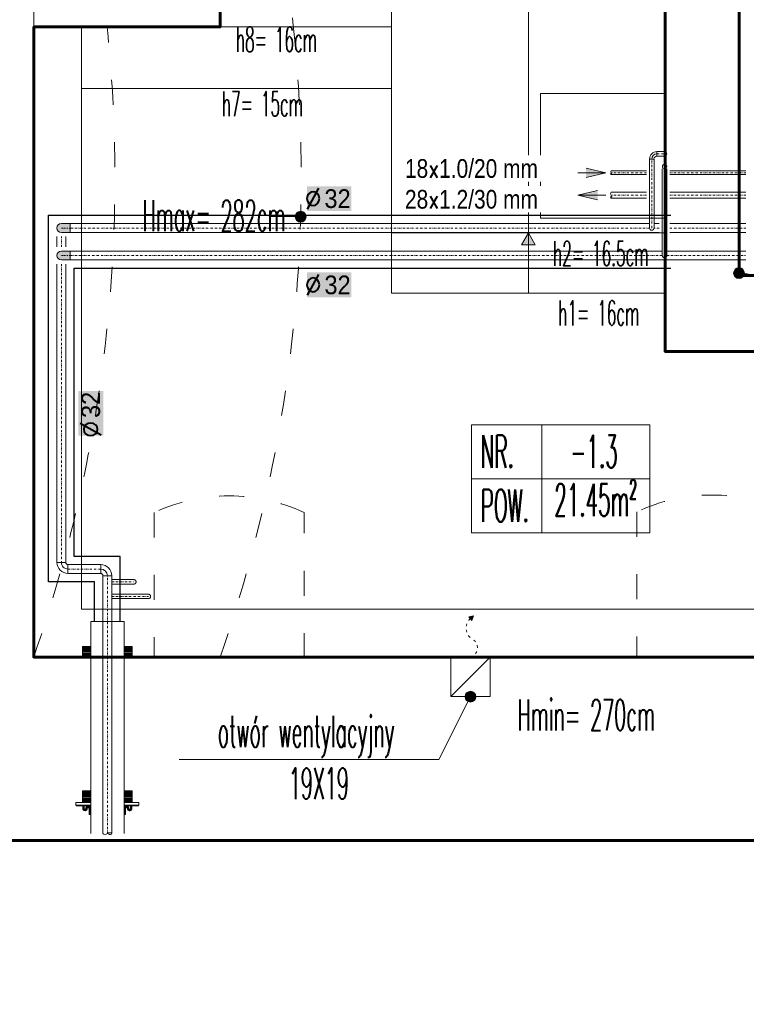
# Model space of a CAD drawing. Header units: millimetres. Extents: x -4784 to -1089, y 53657 to 55321.
# Tile 8 of 32: x -3030 to -2681, y 53662 to 54136. Entities that reach past the tile are written whole.
import ezdxf
from ezdxf.enums import TextEntityAlignment as Align
from ezdxf.lldxf.tags import DXFTag

# ---------------------------------------------------------------- set-up
doc = ezdxf.new("R2010")
doc.units = ezdxf.units.MM
for name, pattern in [('ACAD_ISO03W100', [30, 12, -18]), ('ACAD_ISO08W100', [36, 24, -3, 6, -3]), ('DASHDOT2', [0.5, 0.25, -0.125, 0, -0.125]), ('GCAD_ISO03W100', [30, 12, -18])]:
    doc.linetypes.add(name, pattern=pattern)
for name, color, linetype, lineweight in [('-- CO_opis', 11, 'Continuous', 0), ('-- CO_p', 51, 'Continuous', 9), ('-- CO_rury', 11, 'Continuous', 9), ('-- CO_z', 51, 'Continuous', 9), ('0.CIENKA', 7, 'Continuous', 5), ('0.GRUBA', 7, 'Continuous', 60), ('0.INSTALACJE ', 7, 'Continuous', 5), ('0.OPISY', 7, 'Continuous', 13), ('0.PRZERYWANA', 7, 'GCAD_ISO03W100', 5), ('0.WYMIARY', 7, 'Continuous', 5)]:
    doc.layers.add(name, color=color, linetype=linetype, lineweight=lineweight)
doc.layers.add('-- ramka', color=11, linetype='Continuous')
doc.layers.add('-- WODA', color=5, linetype='Continuous')
doc.styles.add('A', font='arial.ttf', dxfattribs={"width": 0.9})
doc.styles.add('R', font='romans.shx')
doc.styles.add('SIMPLEX', font='simplex.shx', dxfattribs={"width": 0.45, "height": 8})
tags = doc.linetypes.add('DASH', pattern=[15, 10, -5]).pattern_tags.tags
tags[6:7] = [DXFTag(74, 4), DXFTag(75, 0), DXFTag(340, '0'), DXFTag(46, 0.0), DXFTag(50, 0.0), DXFTag(44, 0.0), DXFTag(45, 0.0)]
tags[4:5] = [DXFTag(74, 4), DXFTag(75, 0), DXFTag(340, '0'), DXFTag(46, 0.0), DXFTag(50, 0.0), DXFTag(44, 0.0), DXFTag(45, 0.0)]

# ---------------------------------------------------------------- blocks, each defined once
blk = doc.blocks.new('-- fi_średnica_k')
blk.add_hatch(color=251).paths.add_polyline_path([(-21.4, 32), (-21.4, 8), (21.4, 8), (21.4, 32)])
at = {"insert": (-6.84, 20), "char_height": 20, "width": 56.2905, "attachment_point": 6, "style": 'R'}
blk.add_mtext('{\\C11;%%C}', dxfattribs=at)
at = {"color": 7, "style": 'A', "width": 0.9, "flags": 12}
blk.add_attdef('SR', text='', height=18, dxfattribs=at).set_placement((8.03, 20), align=Align.MIDDLE_CENTER)
blk = doc.blocks.new('*U287')
at = {"color": 0, "ltscale": 10}
for p, q in [((-790.6, 21.2), (-633.4, 21.2)), ((-790.6, -21.2), (-633.4, -21.2))]:
    blk.add_line(p, q, dxfattribs=at)
at = {"color": 50, "linetype": 'DASHDOT2', "ltscale": 40}
blk.add_line((-790.6, 0), (-633.4, 0), dxfattribs=at)
blk = doc.blocks.new('-- KOLANO 2D 32')
at = {"color": 0, "ltscale": 2}
for points in [[(3.2, 5.32), (3.2, 5.32), (3.2, 1.08), (3.2, 1.08)], [(-2.12, 0), (-2.12, 0), (2.12, 0), (2.12, 0)]]:
    blk.add_lwpolyline(points, dxfattribs=at)
at = {"color": 0, "linetype": 'ByBlock'}
for radius in [5.32, 1.08]:
    blk.add_arc((3.2, 0), radius, 90, 180, dxfattribs=at)
at = {"color": 50, "linetype": 'ByBlock'}
blk.add_arc((3.2, 0), 3.2, 90, 180, dxfattribs=at)
blk = doc.blocks.new('*U353')
blk.add_blockref('-- KOLANO 2D 32', (0, 0))
blk = doc.blocks.new('*U305')
at = {"color": 0, "ltscale": 10}
for p, q in [((160.9, 21.2), (1402, 21.2)), ((160.9, -21.2), (1402, -21.2))]:
    blk.add_line(p, q, dxfattribs=at)
at = {"color": 50, "linetype": 'DASHDOT2', "ltscale": 40}
blk.add_line((160.9, 0), (1402, 0), dxfattribs=at)
blk = doc.blocks.new('-- WGC')
h = blk.add_hatch()
h.set_pattern_fill('AR-RSHKE', color=50, scale=0.01, angle=45, style=0)
h.set_pattern_definition([(45, (0, -7.051), (2.42467, 6.73519), [1.524, -1.27, 1.778, -0.762, 2.286, -1.016]), (45, (0.9878, -5.8836), (2.42467, 6.73519), [1.27, -4.826, 1.016, -1.524]), (45, (3.3676, -3.9528), (2.42467, 6.73519), [0.762, -7.874]), (135, (0, -7.051), (-3.681905, 0.628618), [2.921, -9.271]), (135, (1.0776, -5.9734), (-3.681905, 0.628618), [2.8575, -9.3345]), (135, (1.9757, -5.0754), (-3.681905, 0.628618), [2.667, -9.525]), (135, (3.3676, -3.9528), (-3.681905, 0.628618), [2.921, -9.271]), (135, (3.9064, -3.414), (-3.681905, 0.628618), [2.921, -9.271]), (135, (5.3882, -1.6629), (-3.681905, 0.628618), [2.794, -9.398])])
h.paths.add_polyline_path([(117.5, -110.4), (52.6, -110.4, 0.727482), (52.6, -157), (61.7, -157, -0.572388), (61.7, -172.5), (33, -172.5), (33, -186.6), (64.6, -186.6, 0.71517), (64.6, -142.9), (55.4, -142.9, -0.604437), (55.4, -124.5), (117.5, -124.5)])
at = {"color": 50}
for p, q in [((61.7, -172.5), (33, -172.5)), ((117.5, -110.4), (117.5, -124.5))]:
    blk.add_line(p, q, dxfattribs=at)
at = {"color": 11}
blk.add_lwpolyline([(25.3, -110.4), (25.3, -252.6), (0, -252.6), (0, -110.4)], dxfattribs=at)
at = {"color": 50}
blk.add_lwpolyline([(33, -110.4), (33, -249.7), (25.3, -249.7), (25.3, -110.4)], dxfattribs=at)
for points in [[(33, -172.5), (61.7, -172.5, 0.572388), (61.7, -157), (52.6, -157, -0.727482), (52.6, -110.4), (117.5, -110.4)], [(33, -186.6), (64.6, -186.6, 0.71517), (64.6, -142.9), (55.4, -142.9, -0.604437), (55.4, -124.5), (117.5, -124.5)]]:
    blk.add_lwpolyline(points, format="xyb", dxfattribs=at)
blk = doc.blocks.new('- KOŃĆÓWKA')
at = {"color": 50}
blk.add_spline([(0, 0), (1, 2.4), (0, 5), (-1, 7.6), (0, 10), (1, 8.6), (0.3, 6.2)], degree=3, dxfattribs=at)
blk = doc.blocks.new('*U308')
at = {"color": 0, "ltscale": 10}
for p, q in [((-1920.5, 21.2), (925.8, 21.2)), ((-1920.5, -21.2), (925.8, -21.2))]:
    blk.add_line(p, q, dxfattribs=at)
at = {"color": 50, "linetype": 'DASHDOT2', "ltscale": 40}
blk.add_line((-1920.5, 0), (925.8, 0), dxfattribs=at)
blk = doc.blocks.new('*U309')
at = {"color": 0, "ltscale": 10}
for p, q in [((-877.2, 10.7), (-701.1, 10.7)), ((-877.2, -10.7), (-701.1, -10.7))]:
    blk.add_line(p, q, dxfattribs=at)
at = {"color": 50, "linetype": 'DASHDOT2', "ltscale": 40}
blk.add_line((-877.2, 0), (-701.1, 0), dxfattribs=at)
blk = doc.blocks.new('*U347')
at = {"color": 0, "ltscale": 10}
for p, q in [((-877.2, 10.7), (-460.2, 10.7)), ((-877.2, -10.7), (-460.2, -10.7))]:
    blk.add_line(p, q, dxfattribs=at)
at = {"color": 50, "linetype": 'DASHDOT2', "ltscale": 40}
blk.add_line((-877.2, 0), (-460.2, 0), dxfattribs=at)
blk = doc.blocks.new('*U348')
at = {"color": 0, "ltscale": 10}
for p, q in [((-734.8, 10.7), (-403.6, 10.7)), ((-734.8, -10.7), (-403.6, -10.7))]:
    blk.add_line(p, q, dxfattribs=at)
at = {"color": 50, "linetype": 'DASHDOT2', "ltscale": 40}
blk.add_line((-734.8, 0), (-403.6, 0), dxfattribs=at)
blk = doc.blocks.new('-- KOLANO 2D 15')
at = {"color": 0, "linetype": 'ByBlock'}
for p, q in [((1.07, 0), (-1.07, 0)), ((2.5, 3.6), (2.5, 1.47))]:
    blk.add_line(p, q, dxfattribs=at)
for radius, start, end in [(3.63, 90.9555, 179.6042), (1.5, 92.3564, 179.0242)]:
    blk.add_arc((2.56, -0.03), radius, start, end, dxfattribs=at)
at = {"color": 50, "linetype": 'ByBlock'}
blk.add_arc((2.56, -0.03), 2.56, 91.3597, 179.4368, dxfattribs=at)
blk = doc.blocks.new('*U349')
blk.add_blockref('-- KOLANO 2D 15', (0, 0))
blk = doc.blocks.new('*U350')
at = {"color": 0, "ltscale": 10}
for p, q in [((-616.4, 10.7), (-580.1, 10.7)), ((-616.4, -10.7), (-580.1, -10.7))]:
    blk.add_line(p, q, dxfattribs=at)
at = {"color": 50, "linetype": 'DASHDOT2', "ltscale": 40}
blk.add_line((-616.4, 0), (-580.1, 0), dxfattribs=at)
blk = doc.blocks.new('*U351')
at = {"color": 0, "ltscale": 10}
for p, q in [((411.1, 21.2), (436.1, 21.2)), ((411.1, -21.2), (436.1, -21.2))]:
    blk.add_line(p, q, dxfattribs=at)
at = {"color": 50, "linetype": 'DASHDOT2', "ltscale": 40}
blk.add_line((411.1, 0), (436.1, 0), dxfattribs=at)
blk = doc.blocks.new('*U352')
at = {"color": 0, "ltscale": 10}
for p, q in [((-1658.6, 21.2), (-224, 21.2)), ((-1658.6, -21.2), (-224, -21.2))]:
    blk.add_line(p, q, dxfattribs=at)
at = {"color": 50, "linetype": 'DASHDOT2', "ltscale": 40}
blk.add_line((-1658.6, 0), (-224, 0), dxfattribs=at)
blk = doc.blocks.new('*U354')
at = {"color": 0, "ltscale": 10}
for p, q in [((-1816.8, 21.2), (968.2, 21.2)), ((-1816.8, -21.2), (968.2, -21.2))]:
    blk.add_line(p, q, dxfattribs=at)
at = {"color": 50, "linetype": 'DASHDOT2', "ltscale": 40}
blk.add_line((-1816.8, 0), (968.2, 0), dxfattribs=at)
blk = doc.blocks.new('*U356')
at = {"color": 0, "ltscale": 10}
for p, q in [((-1920.5, 21.2), (-1540.5, 21.2)), ((-1920.5, -21.2), (-1540.5, -21.2))]:
    blk.add_line(p, q, dxfattribs=at)
at = {"color": 50, "linetype": 'DASHDOT2', "ltscale": 40}
blk.add_line((-1920.5, 0), (-1540.5, 0), dxfattribs=at)
blk = doc.blocks.new('-- KOL STALOWE_rz DN32_1')
at = {"linetype": 'DASHDOT2', "ltscale": 30}
h = blk.add_hatch(color=251, dxfattribs=at)
h.dxf.hatch_style = 1
edge = h.paths.add_edge_path()
edge.add_line((42.4, 21.2), (0, 21.2))
edge.add_arc((0, 0), 21.2, 90, 270)
edge.add_line((0, -21.2), (42.4, -21.2))
edge.add_line((42.4, -21.2), (42.4, 21.2))
for p, q in [((42.4, 21.2), (0, 21.2)), ((42.4, 21.2), (42.4, -21.2)), ((42.4, -21.2), (0, -21.2))]:
    blk.add_line(p, q)
at = {"color": 50, "linetype": 'DASHDOT2', "ltscale": 20}
blk.add_line((42.4, 0), (0, 0), dxfattribs=at)
blk.add_arc((0, 0), 21.2, 90, 270)
blk = doc.blocks.new('*U374')
blk.add_blockref('-- KOL STALOWE_rz DN32_1', (0, 0))
blk = doc.blocks.new('*U373')
at = {"color": 0, "ltscale": 10}
for p, q in [((-1658.6, 21.2), (-1608.6, 21.2)), ((-1658.6, -21.2), (-1608.6, -21.2))]:
    blk.add_line(p, q, dxfattribs=at)
at = {"color": 50, "linetype": 'DASHDOT2', "ltscale": 40}
blk.add_line((-1658.6, 0), (-1608.6, 0), dxfattribs=at)
blk = doc.blocks.new('*U393')
at = {"color": 0, "ltscale": 10}
for p, q in [((1336.7, 21.2), (1701.7, 21.2)), ((1336.7, -21.2), (1701.7, -21.2))]:
    blk.add_line(p, q, dxfattribs=at)
at = {"color": 50, "linetype": 'DASHDOT2', "ltscale": 40}
blk.add_line((1336.7, 0), (1701.7, 0), dxfattribs=at)
blk = doc.blocks.new('-- KIERUNEK')
blk.add_hatch(color=11).paths.add_polyline_path([(-257, 88), (-632, 0), (-257, -88)])
at = {"color": 11}
for q in [(-257, 88), (-257, -88), (-100, 0)]:
    blk.add_line((-632, 0), q, dxfattribs=at)
blk = doc.blocks.new('*U237')
at = {"color": 0, "ltscale": 10}
for p, q in [((1959.2, 14), (2128.5, 14)), ((1959.2, -14), (2128.5, -14))]:
    blk.add_line(p, q, dxfattribs=at)
at = {"color": 50, "linetype": 'DASHDOT2', "ltscale": 40}
blk.add_line((1959.2, 0), (2128.5, 0), dxfattribs=at)
blk = doc.blocks.new('*U238')
at = {"color": 0, "ltscale": 10}
for p, q in [((1017.7, 9), (1187, 9)), ((1017.7, -9), (1187, -9))]:
    blk.add_line(p, q, dxfattribs=at)
at = {"color": 50, "linetype": 'DASHDOT2', "ltscale": 40}
blk.add_line((1017.7, 0), (1187, 0), dxfattribs=at)
blk = doc.blocks.new('*U239')
at = {"color": 0, "ltscale": 10}
for p, q in [((2504.8, 14), (2869.8, 14)), ((2504.8, -14), (2869.8, -14))]:
    blk.add_line(p, q, dxfattribs=at)
at = {"color": 50, "linetype": 'DASHDOT2', "ltscale": 40}
blk.add_line((2504.8, 0), (2869.8, 0), dxfattribs=at)
blk = doc.blocks.new('*U240')
at = {"color": 0, "ltscale": 10}
for p, q in [((1624.6, 9), (1989.6, 9)), ((1624.6, -9), (1989.6, -9))]:
    blk.add_line(p, q, dxfattribs=at)
at = {"color": 50, "linetype": 'DASHDOT2', "ltscale": 40}
blk.add_line((1624.6, 0), (1989.6, 0), dxfattribs=at)
blk = doc.blocks.new('*U245')
at = {"color": 0, "ltscale": 10}
for p, q in [((-807.2, 10.7), (-701.1, 10.7)), ((-807.2, -10.7), (-701.1, -10.7))]:
    blk.add_line(p, q, dxfattribs=at)
at = {"color": 50, "linetype": 'DASHDOT2', "ltscale": 40}
blk.add_line((-807.2, 0), (-701.1, 0), dxfattribs=at)
blk = doc.blocks.new('zw$C48D')
at = {"layer": '-- CO_rury', "linetype": 'ACAD_ISO08W100', "ltscale": 20}
h = blk.add_hatch(dxfattribs=at)
h.set_pattern_fill('ANSI31', color=50, scale=0.16, angle=135, style=0)
h.set_pattern_definition([(360, (90080.26555, 158893.94214), (-1e-15, 0.508), [])])
h.paths.add_polyline_path([(-926.12, -462.03), (-922.12, -462.03), (-922.12, -456.43), (-926.12, -456.43)])
h = blk.add_hatch(dxfattribs=at)
h.set_pattern_fill('ANSI31', color=50, scale=0.16, angle=135, style=0)
h.set_pattern_definition([(180, (-91908.5022, 158893.94214), (3e-16, 0.508), [])])
h.paths.add_polyline_path([(-902.12, -462.03), (-906.12, -462.03), (-906.12, -456.43), (-902.12, -456.43)])
h = blk.add_hatch(dxfattribs=at)
h.set_pattern_fill('ANSI31', color=50, scale=0.16, angle=135, style=0)
h.set_pattern_definition([(360, (90080.26555, 158824.54214), (-1e-15, 0.508), [])])
h.paths.add_polyline_path([(-926.12, -531.43), (-922.12, -531.43), (-922.12, -525.83), (-926.12, -525.83)])
h = blk.add_hatch(dxfattribs=at)
h.set_pattern_fill('ANSI31', color=50, scale=0.16, angle=135, style=0)
h.set_pattern_definition([(180, (-91908.5022, 158824.54214), (3e-16, 0.508), [])])
h.paths.add_polyline_path([(-902.12, -531.43), (-906.12, -531.43), (-906.12, -525.83), (-902.12, -525.83)])
at = {"layer": '-- CO_p', "linetype": 'ACAD_ISO08W100', "ltscale": 20}
blk.add_line((-647.37, -270.55), (-645.24, -270.55), dxfattribs=at)
at = {"layer": '-- CO_rury', "color": 11}
blk.add_lwpolyline([(-922.12, -546.41), (-922.12, -444.41), (-906.12, -444.41), (-906.12, -546.41)], dxfattribs=at)
at = {"layer": '-- CO_rury', "color": 50, "linetype": 'ACAD_ISO08W100', "ltscale": 20}
for points in [[(-926.12, -456.43), (-926.12, -462.03), (-922.12, -462.03), (-922.12, -456.43)], [(-902.12, -456.43), (-902.12, -462.03), (-906.12, -462.03), (-906.12, -456.43)], [(-926.12, -525.83), (-926.12, -531.43), (-922.12, -531.43), (-922.12, -525.83)], [(-902.12, -525.83), (-902.12, -531.43), (-906.12, -531.43), (-906.12, -525.83)]]:
    blk.add_lwpolyline(points, close=True, dxfattribs=at)
at = {"layer": '-- CO_rury', "color": 11}
blk.add_circle((-646.3, -225.67), 1.06, dxfattribs=at)
at = {"layer": '-- CO_rury', "color": 11, "linetype": 'Continuous', "ltscale": 20}
for centre, start, end in [((-646.3, -219.54), 270, 90), ((-652.43, -255.19, 0), 180, 360)]:
    blk.add_arc(centre, 1.06, start, end, dxfattribs=at)
at = {"layer": '-- CO_rury', "color": 11, "linetype": 'ACAD_ISO08W100', "ltscale": 20}
for centre, radius, start, end in [((-646.3, -225.67), 1.06, 0, 180), ((-646.3, -225.67, 0), 1.06, 0, 180), ((-646.3, -268.43), 1.07, 180, 0)]:
    blk.add_arc(centre, radius, start, end, dxfattribs=at)
at = {"layer": '-- CO_rury', "linetype": 'ACAD_ISO08W100', "ltscale": 20}
for centre in [(-901.39, -425.37), (-894.39, -432.37)]:
    blk.add_arc(centre, 1.07, 270, 90, dxfattribs=at)
at = {"layer": '-- CO_z', "linetype": 'ACAD_ISO08W100', "ltscale": 20}
blk.add_line((-651.37, -257.31), (-653.5, -257.31), dxfattribs=at)
at = {"layer": '-- ramka', "linetype": 'DASH'}
blk.add_lwpolyline([(-908, -444.41), (-908, -413.09), (-930.12, -413.09), (-930.12, -274.55), (-643.24, -274.55)], dxfattribs=at)
at = {"layer": '-- CO_opis', "lineweight": 0}
ref = blk.add_blockref('-- fi_średnica_k', (-807.49, -251.07), dxfattribs=dict(at, xscale=0.5, yscale=0.5))
ref.add_attrib('SR', '32', dxfattribs={"layer": '0', "color": 7, "height": 9, "style": 'A', "width": 0.9}).set_placement((-803.47, -241.06), align=Align.MIDDLE_CENTER)
at = {"layer": '-- CO_opis', "ltscale": 20, "yscale": 0.1, "zscale": 0.1}
for name, p, xscale in [('*U374', (-936.24, -255.19), 0.1), ('*U354', (-835.18, -255.19), -0.1), ('*U374', (-936.24, -268.43), 0.1), ('*U308', (-839.42, -268.43), -0.1), ('*U287', (-996.38, -419.21, 0), -0.1)]:
    blk.add_blockref(name, p, dxfattribs=dict(at, xscale=xscale))
for name, p, xscale, rotation in [('*U373', (-936.24, -98.45), 0.1, 90), ('*U352', (-936.24, -438.41), -0.1, 89.99999999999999), ('*U305', (-914.12, -562.5), 0.1, 90)]:
    blk.add_blockref(name, p, dxfattribs=dict(at, xscale=xscale, rotation=rotation))
at = {"layer": '-- CO_opis', "lineweight": 0}
ref = blk.add_blockref('-- fi_średnica_k', (-807.49, -292.55), dxfattribs=dict(at, xscale=0.5, yscale=0.5))
ref.add_attrib('SR', '32', dxfattribs={"layer": '0', "color": 7, "height": 9, "style": 'A', "width": 0.9}).set_placement((-803.47, -282.54), align=Align.MIDDLE_CENTER)
ref = blk.add_blockref('-- fi_średnica_k', (-912.12, -344.28), dxfattribs=dict(at, xscale=0.5, yscale=0.5, rotation=90))
ref.add_attrib('SR', '32', dxfattribs={"layer": '0', "color": 7, "height": 9, "rotation": 90, "style": 'A', "width": 0.9}).set_placement((-922.12, -340.26), align=Align.MIDDLE_CENTER)
at = {"layer": '-- CO_opis', "ltscale": 20}
for p, rotation in [((-933.04, -419.21), 90.00068354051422), ((-917.32, -419.21, 0), 270.0006835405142)]:
    blk.add_blockref('*U353', p, dxfattribs=dict(at, rotation=rotation))
at = {"layer": '-- CO_p', "color": 11, "linetype": 'ACAD_ISO08W100', "ltscale": 20, "xscale": 0.1, "yscale": 0.1, "zscale": 0.1}
blk.add_blockref('*U356', (-453.19, -268.43), dxfattribs=at)
at = {"layer": '-- CO_rury', "color": 11, "linetype": 'Continuous', "ltscale": 20, "rotation": 0.0006835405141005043}
blk.add_blockref('*U349', (-652.43, -222.07), dxfattribs=at)
at = {"layer": '-- CO_rury', "color": 11, "linetype": 'Continuous', "ltscale": 20, "xscale": 0.1, "yscale": 0.1, "zscale": 0.1, "rotation": 89.99999999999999}
blk.add_blockref('*U348', (-652.43, -181.71), dxfattribs=at)
at = {"layer": '-- CO_rury', "color": 11, "linetype": 'Continuous', "ltscale": 20, "xscale": 0.1, "yscale": 0.1, "zscale": 0.1}
blk.add_blockref('*U350', (-588.3, -219.54), dxfattribs=at)
at = {"layer": '-- CO_rury', "color": 91, "linetype": 'ACAD_ISO08W100', "ltscale": 20, "yscale": 0.0254, "zscale": 0.0254}
for p, xscale in [((-690.51, -228.63), -0.0254), ((-671.93, -239.43), 0.0254)]:
    blk.add_blockref('-- KIERUNEK', p, dxfattribs=dict(at, xscale=xscale))
at = {"layer": '-- CO_rury', "color": 11, "linetype": 'ACAD_ISO08W100', "ltscale": 20, "xscale": 0.1, "yscale": 0.1, "zscale": 0.1, "rotation": 89.99999999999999}
blk.add_blockref('*U347', (-646.3, -180.71), dxfattribs=at)
at = {"layer": '-- CO_rury', "linetype": 'ACAD_ISO08W100', "ltscale": 20, "rotation": 180.0000683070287}
for p, xscale, yscale, zscale in [((-671.93, -227.73), 0.1800821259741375, 0.1800821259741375, 0.1637110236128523), ((-671.93, -238.03), 0.2801277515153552, 0.2801277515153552, 0.2546615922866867)]:
    blk.add_blockref('- KOŃĆÓWKA', p, dxfattribs=dict(at, xscale=xscale, yscale=yscale, zscale=zscale))
at = {"layer": '-- CO_rury', "linetype": 'ACAD_ISO08W100', "ltscale": 20, "yscale": 0.1, "zscale": 0.1}
for name, p, xscale in [('*U238', (-553.23, -228.63), -0.1), ('*U240', (-444.78, -228.63), -0.1), ('*U237', (-459.07, -239.43), -0.1), ('*U239', (-356.76, -239.43), -0.1), ('*U245', (-831.28, -425.37), 0.1), ('*U309', (-824.28, -432.37), 0.1)]:
    blk.add_blockref(name, p, dxfattribs=dict(at, xscale=xscale))
at = {"layer": '-- CO_rury', "color": 50, "linetype": 'ACAD_ISO08W100', "ltscale": 20, "yscale": 0.05}
for p, xscale, rotation in [((-916.62, -531.43), 0.05, 270.0000000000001), ((-911.62, -531.43), -0.05, 89.99999999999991)]:
    blk.add_blockref('-- WGC', p, dxfattribs=dict(at, xscale=xscale, rotation=rotation))
at = {"layer": '-- CO_rury', "color": 91, "linetype": 'ACAD_ISO08W100', "ltscale": 20, "xscale": 0.4241934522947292, "yscale": 0.4241934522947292, "zscale": 0.385630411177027, "rotation": 270.0000683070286}
blk.add_blockref('- KOŃĆÓWKA', (-916.24, -546.41), dxfattribs=at)
at = {"layer": '-- CO_z', "linetype": 'ACAD_ISO08W100', "ltscale": 20, "xscale": -0.1, "yscale": 0.1, "zscale": 0.1}
blk.add_blockref('*U351', (-607.76, -255.19), dxfattribs=at)
at = {"layer": '-- CO_z', "color": 11, "linetype": 'ACAD_ISO08W100', "ltscale": 20, "xscale": 0.1, "yscale": 0.1, "zscale": 0.1}
blk.add_blockref('*U393', (-777.4, -255.19), dxfattribs=at)
at = {"layer": '-- CO_opis', "insert": (-707.14, -241.43), "char_height": 9, "attachment_point": 6, "style": 'A', "bg_fill": 3, "box_fill_scale": 1.2, "bg_fill_color": 256, "bg_fill_transparency": 0}
blk.add_mtext('{\\W0.8;28\\Fromans|c0;x\\fArial|b0|i0|c238|p34;1.2/30 mm}', dxfattribs=at)
at = {"layer": '-- ramka', "linetype": 'DASH'}
blk.add_lwpolyline([(-920.24, -444.41), (-920.24, -425.33), (-942.36, -425.33), (-942.36, -249.07), (-643.24, -249.07)], dxfattribs=at)
at = {"layer": '-- CO_opis', "insert": (-707.14, -226.63), "char_height": 9, "attachment_point": 6, "style": 'A', "bg_fill": 3, "box_fill_scale": 1.2, "bg_fill_color": 256, "bg_fill_transparency": 0}
blk.add_mtext('{\\W0.8;18\\Fromans|c0;x\\fArial|b0|i0|c238|p34;1.0/20 mm}', dxfattribs=at)

msp = doc.modelspace()

# ---------------------------------------------------------------- hatches: boundary and pattern name
at = {"layer": '0.CIENKA', "transparency": 16777216}
h = msp.add_hatch(color=256, dxfattribs=at)
h.paths.add_polyline_path([(-2785.79, 54027.59), (-2789.1, 54027.59), (-2785.79, 54033.32)])
h.paths.add_polyline_path([(-2782.49, 54027.59), (-2785.79, 54027.59), (-2785.79, 54033.32)])
at = {"layer": '0.INSTALACJE ', "transparency": 16777216}
for points in [[(-2814.42, 53848.72), (-2812.97, 53846.89), (-2812.11, 53849.06)], [(-2811.06, 53810.27, 1), (-2816.24, 53810.27, 1)]]:
    msp.add_hatch(color=256, dxfattribs=at).paths.add_polyline_path(points)
at = {"layer": '0.OPISY', "transparency": 16777216}
for points in [[(-2892.66, 54041.08, 1), (-2897.84, 54041.08, 1)], [(-2681.97, 54013.96, 1), (-2687.16, 54013.96, 1)]]:
    msp.add_hatch(color=256, dxfattribs=at).paths.add_polyline_path(points)

# ---------------------------------------------------------------- linework, layer by layer
at = {"layer": '0.CIENKA', "transparency": 16777216}
for points in [[(-2851.56, 54284.32), (-2851.56, 54004.32), (-2720.06, 54004.32), (-2720.06, 54282.32)], [(-2785.81, 54004.32), (-2785.79, 54240.82)], [(-3000.56, 54132.32), (-3000.56, 53852.32), (-2549.06, 53852.32)], [(-2851.56, 54132.32), (-2851.56, 54132.32), (-2934, 54132.32)], [(-2851.56, 54102.82), (-2851.56, 54102.82), (-3000.56, 54102.82)], [(-2720.02, 54033.32), (-2720.02, 54033.32), (-2851.56, 54033.32)]]:
    msp.add_lwpolyline(points, dxfattribs=at)
msp.add_lwpolyline([(-2782.49, 54027.59), (-2785.79, 54033.32), (-2789.1, 54027.59)], close=True, dxfattribs=at)
at = {"layer": '0.GRUBA', "transparency": 16777216}
for points in [[(-1986.34, 53868.85), (-1986.73, 53662.32), (-2573.56, 53662.32), (-2573.56, 53741.14), (-3842.06, 53741.14), (-3842.06, 53663.32), (-4432.06, 53663.32), (-4432.06, 54793.82)], [(-2263.06, 53972.82), (-2486.06, 53972.82), (-2486.06, 53964.32), (-2543.06, 53964.32), (-2543.06, 53976.32), (-2720.06, 53976.32), (-2720.06, 54290.82), (-2735.54, 54345.81)], [(-3023.56, 53829.32), (-3023.5, 54132.32), (-2934, 54132.32), (-2934, 54290.82), (-2847.06, 54290.82)], [(-2542.16, 54290.82), (-2684.56, 54290.82), (-2684.56, 54012.82), (-2541.56, 54012.82), (-2541.56, 54036.82), (-2487.56, 54036.82), (-2487.56, 54006.82), (-2237.06, 54006.82), (-2237.06, 53972.82)], [(-3023.5, 54132.32), (-3023.56, 53829.32), (-2543.06, 53829.32), (-2543.06, 53879.32), (-2486.06, 53879.32), (-2486.06, 53749.82), (-2263.06, 53749.82), (-2263.06, 53842.82), (-2237.12, 53842.82)]]:
    msp.add_lwpolyline(points, dxfattribs=at)
at = {"layer": '0.INSTALACJE ', "transparency": 16777216}
for points in [[(-2720.06, 54040.32), (-2780.06, 54040.32), (-2780.06, 54100.32), (-2720.06, 54100.32), (-2720.06, 54040.32)], [(-2804.15, 53829.27), (-2804.15, 53829.27), (-2804.15, 53810.27), (-2823.15, 53810.27), (-2823.15, 53829.36), (-2804.15, 53829.27)], [(-2804.15, 53829.27), (-2823.15, 53810.27)], [(-2813.65, 53810.27), (-2828.83, 53780.04), (-2953.66, 53780.04)]]:
    msp.add_lwpolyline(points, dxfattribs=at)
msp.add_lwpolyline([(-2814.42, 53848.72), (-2812.97, 53846.89), (-2812.11, 53849.06)], close=True, dxfattribs=at)
msp.add_circle((-2813.65, 53810.27), 2.59, dxfattribs=at)
at = {"layer": '0.INSTALACJE ', "linetype": 'ACAD_ISO03W100', "ltscale": 0.1, "transparency": 16777216}
for centre, radius, start, end in [((-2809.47, 53843.21), 6.24, 132.622, 235.2252), ((-2815, 53833.82), 4.7, 286.21, 65.1068)]:
    msp.add_arc(centre, radius, start, end, dxfattribs=at)
at = {"layer": '0.OPISY', "ltscale": 2, "transparency": 16777216}
for p, q in [((-2779.35, 53941.07), (-2779.35, 53889.07)), ((-2813.15, 53915.07), (-2727.35, 53915.07))]:
    msp.add_line(p, q, dxfattribs=at)
at = {"layer": '0.OPISY', "transparency": 16777216}
for points in [[(-2909.44, 54041.14), (-2897.32, 54041.11)], [(-2682.49, 54014.08), (-2645.91, 54004.58)]]:
    msp.add_lwpolyline(points, dxfattribs=at)
at = {"layer": '0.OPISY', "ltscale": 2, "transparency": 16777216}
msp.add_lwpolyline([(-2813.15, 53889.07), (-2727.35, 53889.07), (-2727.35, 53941.07), (-2813.15, 53941.07)], close=True, dxfattribs=at)
at = {"layer": '0.OPISY', "transparency": 16777216}
for centre in [(-2895.25, 54041.08), (-2684.56, 54013.96)]:
    msp.add_circle(centre, 2.59, dxfattribs=at)
at = {"layer": '0.PRZERYWANA', "transparency": 16777216}
for points in [[(-2965.65, 53898.83), (-2965.65, 53828.94)], [(-2893.65, 53828.83), (-2893.65, 53828.83), (-2893.65, 53898.83)], [(-2733.65, 53899.21), (-2733.65, 53829.32)]]:
    msp.add_lwpolyline(points, dxfattribs=at)
for centre, radius, start, end in [((-3596.94, 54060.07), 701.94, 340.80828, 19.19172), ((-3280.3, 54048), 643.32, 356.86483, 22.17544), ((-3686.5, 54060.07), 701.94, 340.80828, 5.90783), ((-2929.65, 53822), 84.85, 64.8938, 115.1062), ((-2697.65, 53822.38), 84.85, 64.8938, 115.1062)]:
    msp.add_arc(centre, radius, start, end, dxfattribs=at)
at = {"layer": '0.WYMIARY', "transparency": 16777216}
msp.add_lwpolyline([(-2934, 54290.82), (-3023.5, 54290.82), (-3023.5, 54132.32), (-2934, 54132.32)], close=True, dxfattribs=at)

# ---------------------------------------------------------------- texts
at = {"layer": '0.OPISY', "ltscale": 2, "transparency": 16777216, "attachment_point": 1, "style": 'SIMPLEX'}
for s, insert, char_height, width in [('\\pxql;h3= 15.5cm', (-2778.92, 54154.26), 11.9808, 71.7126), ('\\pxql;h8= 16cm', (-2926.39, 54132.32), 11.9808, 71.7126), ('\\pxql;h7= 15cm', (-2933.12, 54101.35), 11.9808, 71.7126), ('\\pxql;Hmax= 282cm', (-2971.31, 54049.09), 14.976, 89.6407), ('\\pxql;h2= 16.5cm', (-2773.94, 54029.38), 11.9808, 71.7126), ('\\pxql;h1= 16cm', (-2771.45, 54000.76), 11.9808, 71.7126), ('\\pxql;NR.', (-2808.72, 53935.96), 15.6, 25.661), ('\\pxqc;-1.3', (-2767.12, 53935.96), 15.6, 25.661), ('21.45m²', (-2773.35, 53912.66), 15.6, 51.8022), ('\\pxql;POW.', (-2808.72, 53909.96), 15.6, 25.661), ('\\pi7.7943;ŚCIANY POMIESZCZENIA \\P\\pi31.863;OPŁYTKOWANE', (-3318.91, 53896.69), 14.976, 134.9687), ('\\pxql;Hmin= 270cm', (-2791.06, 53808.98), 14.976, 89.6407), ('\\pi16.58;otwór wentylacyjny \\P\\pi50.757;19X19', (-2951.73, 53800.99), 14.976, 128.7924), ('\\pi41.052;otwór wentylacyjny\\P\\pi73.786;27X27', (-3883.35, 53793.3), 14.976, 177.7373), ('\\pi48.943;otwór wentylacyjny \\P\\pi81.676;27X27', (-3633.91, 53790.75), 14.976, 193.5184)]:
    msp.add_mtext(s, dxfattribs=dict(at, insert=insert, char_height=char_height, width=width))

# ---------------------------------------------------------------- next in the draw order: block references
at = {"layer": '-- WODA'}
msp.add_blockref('zw$C48D', (-2074.06, 54290.84), dxfattribs=at)

doc.saveas('drawing.dxf')
